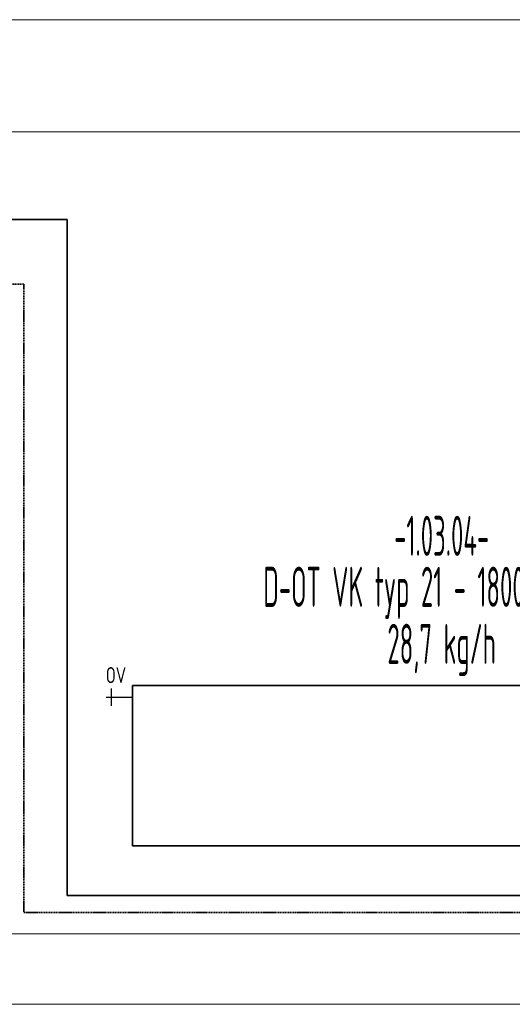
# Model space of a CAD drawing. Header units: millimetres. Extents: x 1279 to 58476, y -6899 to 74987.
# Tile 82 of 157: x 24152 to 25689, y -6899 to -3829. Entities that reach past the tile are written whole.
import ezdxf
from ezdxf.enums import TextEntityAlignment as Align

# ---------------------------------------------------------------- set-up
doc = ezdxf.new("R2010")
doc.units = ezdxf.units.MM
for name, pattern in [('phl_thick', [0]), ('VERDECKT', [9.525, 6.35, -3.175]), ('ČÁRKOVANÁ', [0.75, 0.5, -0.25])]:
    doc.linetypes.add(name, pattern=pattern)
for name, color, linetype, lineweight in [('JS_VYT_POPIS - OBECNĚ', 7, 'Continuous', 5), ('UT_POTRUBI - ZPÁTEČKA', 5, 'ČÁRKOVANÁ', 35), ('UT_SCHÉMA_POPIS', 7, 'VERDECKT', 5), ('UT_SCHÉMA_PŘÍVOD', 10, 'Continuous', 35), ('UT_SCHÉMA_SYMBOLY', 7, 'Continuous', 25), ('UT_ZAŘÍZENÍ - OT', 3, 'Continuous', 35), ('VZT_50 POPIS - OBECNE', 7, 'Continuous', 5)]:
    doc.layers.add(name, color=color, linetype=linetype, lineweight=lineweight)
doc.styles.add('ISO 2.5', font='isocp.shx', dxfattribs={"width": 0.8, "height": 2.5})
doc.styles.add('VZT_POPIS', font='isocp.shx', dxfattribs={"width": 0.6, "height": 125})

msp = doc.modelspace()

# ---------------------------------------------------------------- linework, layer by layer
at = {"layer": 'UT_POTRUBI - ZPÁTEČKA', "ltscale": 7}
for p, q in [((23385.9, -4654), (24165.2, -4654)), ((24165.2, -4654), (24165.2, -6612.8)), ((24165.2, -6612.8), (28738.9, -6612.8))]:
    msp.add_line(p, q, dxfattribs=at)
at = {"layer": 'UT_SCHÉMA_PŘÍVOD'}
for p, q in [((24299.9, -4452.5), (23616.4, -4452.5)), ((24299.9, -6559.6), (24299.9, -4452.5)), ((28671.8, -6559.6), (24299.9, -6559.6))]:
    msp.add_line(p, q, dxfattribs=at)
at = {"layer": 'UT_SCHÉMA_SYMBOLY'}
for p, q in [((24438.4, -5968.5), (24438.4, -5914.5)), ((24422.4, -5941.5), (24504.3, -5941.5))]:
    msp.add_line(p, q, dxfattribs=at)
at = {"layer": 'UT_ZAŘÍZENÍ - OT', "linetype": 'Continuous'}
for p, q in [((24504.3, -6405), (24504.3, -5905)), ((24504.3, -5905), (26304.3, -5905)), ((26304.3, -6405), (24504.3, -6405))]:
    msp.add_line(p, q, dxfattribs=at)
at = {"layer": 'VZT_50 POPIS - OBECNE', "linetype": 'phl_thick'}
for p, q in [((1278.8, -3829), (52959, -3829)), ((1278.8, -4179), (52959, -4179)), ((1278.8, -6679), (35150.3, -6679)), ((7635.5, -6679), (52959, -6679)), ((1278.8, -6899), (35150.3, -6899)), ((7635.5, -6899), (52959, -6899))]:
    msp.add_line(p, q, dxfattribs=at)

# ---------------------------------------------------------------- texts
at = {"layer": 'JS_VYT_POPIS - OBECNĚ', "style": 'VZT_POPIS', "width": 0.5}
for s, p in [('-1.03.04-', (25468.3, -5438.3)), ('D-OT VK typ 21 - 1800*500 mm', (25468.3, -5597.3)), ('28,7 kg/h', (25468.3, -5775.2))]:
    msp.add_text(s, height=125, dxfattribs=at).set_placement(p, align=Align.MIDDLE_CENTER)
at = {"layer": 'UT_SCHÉMA_POPIS', "style": 'ISO 2.5', "width": 0.8}
msp.add_text('OV', height=50, dxfattribs=at).set_placement((24420.9, -5872.7), align=Align.MIDDLE_LEFT)

doc.saveas('drawing.dxf')
